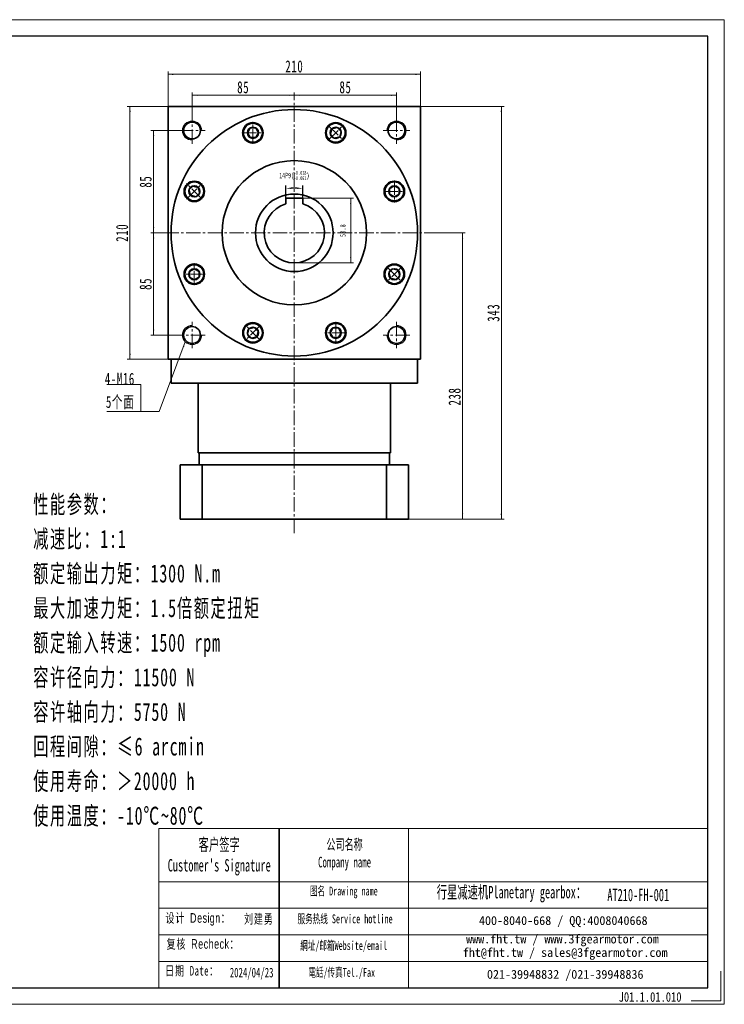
# Model space of a CAD drawing. Header units: millimetres. Extents: x 2149 to 3313, y 2126 to 2945.
# Tile 2 of 2: x 2727 to 3313, y 2126 to 2945. Entities that reach past the tile are written whole.
import ezdxf

# ---------------------------------------------------------------- set-up
doc = ezdxf.new("R2010")
doc.units = ezdxf.units.MM
doc.set_wipeout_variables(frame=1)
doc.header["$PDSIZE"] = -5
doc.linetypes.add('点画线', pattern=[18, 12, -2, 2, -2])
doc.layers.get('0').update_dxf_attribs({"lineweight": 35})
doc.layers.add('6文字层', color=3, linetype='Continuous')
for name, color, linetype, lineweight in [('7标注层', 4, 'Continuous', 18), ('SLD-0', 7, 'Continuous', 18), ('中心线层', 1, '点画线', 18), ('图框_外框线', 7, 'Continuous', 18), ('尺寸线层', 3, 'Continuous', 18), ('粗实线层', 7, 'Continuous', 35)]:
    doc.layers.add(name, color=color, linetype=linetype, lineweight=lineweight)
doc.styles.add('SLDTEXTSTYLE4', font='txt', dxfattribs={"width": 0.611111})
doc.styles.add('标准', font='txt', dxfattribs={"width": 0.667})
doc.styles.add('样式 1', font='txt', dxfattribs={"width": 0.8})
doc.dimstyles.new('a4-1-1.5', dxfattribs={"dimtxt": 4.5, "dimasz": 4.5, "dimexe": 2.25, "dimexo": 0, "dimgap": 0.75, "dimtad": 1, "dimdec": 3, "dimdsep": 46, "dimtxsty": '标准', "dimblk": '_CAXARROW', "dimcen": 0, "dimdle": 9, "dimazin": 2, "dimtfac": 0.707107, "dimtdec": 3, "dimtix": 1, "dimtmove": 2, "dimatfit": 3, "dimfxl": 0, "dimfrac": 2, "dimtolj": 1, "dimarcsym": 0})

# ---------------------------------------------------------------- blocks, each defined once
blk = doc.blocks.new('*X1')
at = {"layer": '尺寸线层', "linetype": 'Continuous'}
blk.add_hatch(color=0, dxfattribs=at).paths.add_polyline_path([(36.94, 58.02), (35.9, 53.6), (34.84, 54)], flags=0)
at = {"layer": '尺寸线层', "color": 0, "linetype": 'Continuous'}
blk.add_line((36.94, 58.02), (15.29, 0), dxfattribs=at)
at = {"layer": '尺寸线层', "color": 0}
for p, q in [((0, 22.42), (-28.41, 22.42)), ((0, 0), (0, 22.42)), ((0, 0), (-28.41, 0)), ((15.29, 0), (0, 0))]:
    blk.add_line(p, q, dxfattribs=at)
at = {"layer": '尺寸线层', "color": 0, "insert": (-5, 2), "char_height": 10, "width": 46.8126, "attachment_point": 9, "line_spacing_factor": 1.15057, "style": '标准'}
blk.add_mtext('\\T1.1;4-M16\\P5个面', dxfattribs=at)
blk = doc.blocks.new('*X2')
at = {"layer": '尺寸线层', "linetype": 'Continuous'}
for points in [[(2850.35, 2899.31), (2854.85, 2899.87), (2854.85, 2898.75)], [(3060.35, 2899.31), (3055.85, 2899.87), (3055.85, 2898.75)]]:
    blk.add_hatch(color=0, dxfattribs=at).paths.add_polyline_path(points, flags=0)
at = {"layer": '尺寸线层', "color": 0, "linetype": 'Continuous'}
for p, q in [((2850.35, 2872.56), (2850.35, 2901.56)), ((2850.35, 2899.31), (3060.35, 2899.31)), ((3060.35, 2872.56), (3060.35, 2901.56))]:
    blk.add_line(p, q, dxfattribs=at)
at = {"layer": '尺寸线层', "color": 0, "insert": (2955.35, 2905.85), "char_height": 10, "width": 27.0117, "attachment_point": 5, "line_spacing_factor": 1.15057, "style": '标准'}
blk.add_mtext('\\T1.1;210', dxfattribs=at)
blk = doc.blocks.new('_CAXARROW')
blk.add_hatch(color=0).paths.add_polyline_path([(0, 0), (-1, 0.125), (-1, -0.125)], flags=0)
blk = doc.blocks.new('*X3')
at = {"layer": '尺寸线层', "linetype": 'Continuous'}
for points in [[(2818.73, 2872.56), (2818.17, 2868.06), (2819.29, 2868.06)], [(2818.73, 2662.56), (2818.17, 2667.06), (2819.29, 2667.06)]]:
    blk.add_hatch(color=0, dxfattribs=at).paths.add_polyline_path(points, flags=0)
at = {"layer": '尺寸线层', "color": 0, "linetype": 'Continuous'}
for p, q in [((2850.35, 2872.56), (2816.48, 2872.56)), ((2818.73, 2662.56), (2818.73, 2872.56)), ((2850.35, 2662.56), (2816.48, 2662.56))]:
    blk.add_line(p, q, dxfattribs=at)
at = {"layer": '尺寸线层', "color": 0, "insert": (2812.18, 2767.56), "char_height": 10, "width": 27.0117, "attachment_point": 5, "rotation": 90, "line_spacing_factor": 1.15057, "style": '标准'}
blk.add_mtext('\\T1.1;210', dxfattribs=at)
blk = doc.blocks.new('*X4')
at = {"layer": '尺寸线层', "linetype": 'Continuous'}
for points in [[(2870.35, 2881.94), (2874.85, 2882.51), (2874.85, 2881.38)], [(2955.35, 2881.94), (2950.85, 2882.51), (2950.85, 2881.38)]]:
    blk.add_hatch(color=0, dxfattribs=at).paths.add_polyline_path(points, flags=0)
at = {"layer": '尺寸线层', "color": 0, "linetype": 'Continuous'}
for p, q in [((2870.35, 2863.56), (2870.35, 2884.19)), ((2870.35, 2881.94), (2955.35, 2881.94)), ((2955.35, 2880.67), (2955.35, 2884.19))]:
    blk.add_line(p, q, dxfattribs=at)
at = {"layer": '尺寸线层', "color": 0, "insert": (2912.85, 2888.49), "char_height": 10, "width": 20, "attachment_point": 5, "line_spacing_factor": 1.15057, "style": '标准'}
blk.add_mtext('\\T1.1;85', dxfattribs=at)
blk = doc.blocks.new('*X5')
at = {"layer": '尺寸线层', "linetype": 'Continuous'}
for points in [[(2955.35, 2881.94), (2959.85, 2882.51), (2959.85, 2881.38)], [(3040.35, 2881.94), (3035.85, 2882.51), (3035.85, 2881.38)]]:
    blk.add_hatch(color=0, dxfattribs=at).paths.add_polyline_path(points, flags=0)
at = {"layer": '尺寸线层', "color": 0, "linetype": 'Continuous'}
for p, q in [((2955.35, 2880.67), (2955.35, 2884.19)), ((2955.35, 2881.94), (3040.35, 2881.94)), ((3040.35, 2863.56), (3040.35, 2884.19))]:
    blk.add_line(p, q, dxfattribs=at)
at = {"layer": '尺寸线层', "color": 0, "insert": (2997.85, 2888.49), "char_height": 10, "width": 20, "attachment_point": 5, "line_spacing_factor": 1.15057, "style": '标准'}
blk.add_mtext('\\T1.1;85', dxfattribs=at)
blk = doc.blocks.new('*X6')
at = {"layer": '尺寸线层', "linetype": 'Continuous'}
for points in [[(2838.32, 2852.56), (2837.76, 2848.06), (2838.89, 2848.06)], [(2838.32, 2767.56), (2837.76, 2772.06), (2838.89, 2772.06)]]:
    blk.add_hatch(color=0, dxfattribs=at).paths.add_polyline_path(points, flags=0)
at = {"layer": '尺寸线层', "color": 0, "linetype": 'Continuous'}
for p, q in [((2859.35, 2852.56), (2836.07, 2852.56)), ((2838.32, 2767.56), (2838.32, 2852.56)), ((2847.35, 2767.56), (2836.07, 2767.56))]:
    blk.add_line(p, q, dxfattribs=at)
at = {"layer": '尺寸线层', "color": 0, "insert": (2831.78, 2810.06), "char_height": 10, "width": 20, "attachment_point": 5, "rotation": 90, "line_spacing_factor": 1.15057, "style": '标准'}
blk.add_mtext('\\T1.1;85', dxfattribs=at)
blk = doc.blocks.new('*X7')
at = {"layer": '尺寸线层', "linetype": 'Continuous'}
for points in [[(2838.32, 2767.56), (2838.89, 2763.06), (2837.76, 2763.06)], [(2838.32, 2682.56), (2838.89, 2687.06), (2837.76, 2687.06)]]:
    blk.add_hatch(color=0, dxfattribs=at).paths.add_polyline_path(points, flags=0)
at = {"layer": '尺寸线层', "color": 0, "linetype": 'Continuous'}
for p, q in [((2847.35, 2767.56), (2836.07, 2767.56)), ((2838.32, 2767.56), (2838.32, 2682.56)), ((2859.35, 2682.56), (2836.07, 2682.56))]:
    blk.add_line(p, q, dxfattribs=at)
at = {"layer": '尺寸线层', "color": 0, "insert": (2831.78, 2725.06), "char_height": 10, "width": 20, "attachment_point": 5, "rotation": 90, "line_spacing_factor": 1.15057, "style": '标准'}
blk.add_mtext('\\T1.1;85', dxfattribs=at)
blk = doc.blocks.new('*X8')
at = {"layer": '尺寸线层', "linetype": 'Continuous'}
for points in [[(3095.2, 2767.56), (3095.76, 2763.06), (3094.63, 2763.06)], [(3095.2, 2529.56), (3095.76, 2534.06), (3094.63, 2534.06)]]:
    blk.add_hatch(color=0, dxfattribs=at).paths.add_polyline_path(points, flags=0)
at = {"layer": '尺寸线层', "color": 0, "linetype": 'Continuous'}
for p, q in [((3063.35, 2767.56), (3097.45, 2767.56)), ((3095.2, 2767.56), (3095.2, 2529.56)), ((3050.35, 2529.56), (3097.45, 2529.56))]:
    blk.add_line(p, q, dxfattribs=at)
at = {"layer": '尺寸线层', "color": 0, "insert": (3088.65, 2631.4), "char_height": 10, "width": 26.3627, "attachment_point": 5, "rotation": 90, "line_spacing_factor": 1.15057, "style": '标准'}
blk.add_mtext('\\T1.1;238', dxfattribs=at)
blk = doc.blocks.new('*X9')
at = {"layer": '尺寸线层', "linetype": 'Continuous'}
for points in [[(3127.48, 2872.56), (3126.91, 2868.06), (3128.04, 2868.06)], [(3127.48, 2529.56), (3126.91, 2534.06), (3128.04, 2534.06)]]:
    blk.add_hatch(color=0, dxfattribs=at).paths.add_polyline_path(points, flags=0)
at = {"layer": '尺寸线层', "color": 0, "linetype": 'Continuous'}
for p, q in [((3060.35, 2872.56), (3129.73, 2872.56)), ((3127.48, 2529.56), (3127.48, 2872.56)), ((3050.35, 2529.56), (3129.73, 2529.56))]:
    blk.add_line(p, q, dxfattribs=at)
at = {"layer": '尺寸线层', "color": 0, "insert": (3120.93, 2701.06), "char_height": 10, "width": 26.0743, "attachment_point": 5, "rotation": 90, "line_spacing_factor": 1.15057, "style": '标准'}
blk.add_mtext('\\T1.1;343', dxfattribs=at)
blk = doc.blocks.new('*X10')
at = {"layer": '中心线层', "linetype": '点画线', "lineweight": 18}
for p, q in [((0, -9.12), (0, 9.12)), ((-9.12, 0), (9.12, 0))]:
    blk.add_line(p, q, dxfattribs=at)
at = {"layer": '粗实线层'}
for p, q in [((-4.62, 0), (-2.31, 4)), ((-4.62, 0), (-2.31, -4)), ((-2.31, 4), (2.31, 4)), ((4.62, 0), (2.31, 4)), ((4.62, 0), (2.31, 4)), ((4.62, 0), (2.31, -4)), ((-2.31, -4), (2.31, -4))]:
    blk.add_line(p, q, dxfattribs=at)
blk.add_circle((0, 0), 4.62, dxfattribs=at)
for start, end in [(0, 180), (180, 360)]:
    blk.add_arc((0, 0), 7.87, start, end, dxfattribs=at)
blk = doc.blocks.new('*X33')
at = {"layer": 'Defpoints', "color": 0}
for p in [(2948.35, 2804.58), (2948.35, 2796.36), (2962.35, 2796.36)]:
    blk.add_point(p, dxfattribs=at)
at = {"layer": '尺寸线层', "color": 0, "lineweight": -2}
for p, q in [((2948.35, 2796.36), (2948.35, 2806.83)), ((2957.85, 2804.58), (2952.85, 2804.58)), ((2962.35, 2796.36), (2962.35, 2806.83))]:
    blk.add_line(p, q, dxfattribs=at)
at = {"layer": '尺寸线层', "color": 0, "lineweight": -2, "xscale": 4.5, "yscale": 4.5, "zscale": 4.5, "rotation": 180}
blk.add_blockref('_CAXARROW', (2948.35, 2804.58), dxfattribs=at)
at = {"layer": '尺寸线层', "color": 0, "lineweight": -2, "xscale": 4.5, "yscale": 4.5, "zscale": 4.5}
blk.add_blockref('_CAXARROW', (2962.35, 2804.58), dxfattribs=at)
at = {"layer": '尺寸线层', "color": 0, "insert": (2955.35, 2815.2), "char_height": 4.5, "attachment_point": 5, "style": '标准'}
blk.add_mtext('\\A1;{\\A1;\\A1;14P9({\\H0.707107x;\\S-0.018^ -0.061;})}', dxfattribs=at)
blk = doc.blocks.new('*X35')
at = {"layer": '尺寸线层', "linetype": 'Continuous'}
for points in [[(3002.28, 2796.36), (3002.84, 2791.86), (3001.72, 2791.86)], [(3002.28, 2742.56), (3002.84, 2747.06), (3001.72, 2747.06)]]:
    blk.add_hatch(color=0, dxfattribs=at).paths.add_polyline_path(points, flags=0)
at = {"layer": '尺寸线层', "color": 0, "linetype": 'Continuous'}
for p, q in [((2962.35, 2796.36), (3004.53, 2796.36)), ((3002.28, 2796.36), (3002.28, 2742.56)), ((2955.35, 2742.56), (3004.53, 2742.56))]:
    blk.add_line(p, q, dxfattribs=at)
at = {"layer": '尺寸线层', "color": 0, "insert": (2995.73, 2769.46), "char_height": 4.5, "width": 16.3346, "attachment_point": 5, "rotation": 90, "line_spacing_factor": 1.15057, "style": '标准'}
blk.add_mtext('\\T1.1;53.8', dxfattribs=at)

msp = doc.modelspace()

# ---------------------------------------------------------------- linework, layer by layer
msp.add_line((2942.661, 2272.2013), (2942.661, 2139.876))
at = {"layer": '7标注层', "color": 0}
msp.add_line((2842.8422, 2272.2013), (2842.8422, 2139.8986), dxfattribs=at)
at = {"layer": '中心线层', "lineweight": 0}
msp.add_line((2955.3515, 2517.718), (2955.3515, 2880.6651), dxfattribs=at)
at = {"layer": '中心线层'}
for p, q in [((2870.3515, 2841.5564), (2870.3515, 2863.5564)), ((3040.3515, 2863.5564), (3040.3515, 2841.5564)), ((2859.3515, 2852.5564), (2881.3515, 2852.5564)), ((3029.3515, 2852.5564), (3051.3515, 2852.5564)), ((2847.3515, 2767.5564), (3063.3515, 2767.5564)), ((2870.3515, 2671.5564), (2870.3515, 2693.5564)), ((3040.3515, 2693.5564), (3040.3515, 2671.5564)), ((2881.3515, 2682.5564), (2859.3515, 2682.5564)), ((3051.3515, 2682.5564), (3029.3515, 2682.5564))]:
    msp.add_line(p, q, dxfattribs=at)
at = {"layer": '图框_外框线'}
for p, q in [((2842.8422, 2272.2013), (2942.661, 2272.2013)), ((2942.661, 2272.2013), (2942.661, 2139.8986)), ((2942.661, 2272.2013), (3299.0426, 2272.2013)), ((3050.2089, 2272.2013), (3050.2089, 2139.8986)), ((2842.8422, 2228.0518), (2942.661, 2228.0518)), ((2942.661, 2228.0518), (3299.0426, 2228.0518)), ((2842.8422, 2205.977), (3299.0426, 2205.977)), ((2842.8422, 2183.9023), (3299.0426, 2183.9023)), ((2842.8422, 2161.8275), (3299.0426, 2161.8275))]:
    msp.add_line(p, q, dxfattribs=at)
at = {"layer": '图框_外框线', "color": 3}
msp.add_lwpolyline([(3310.0677, 2153.6801), (3310.0677, 2128.8735), (3285.2611, 2128.8735)], dxfattribs=at)
at = {"layer": '粗实线层'}
for p, q in [((2850.3515, 2662.5564), (2850.3515, 2872.5564)), ((2850.3515, 2872.5564), (3060.3515, 2872.5564)), ((3060.3515, 2662.5564), (3060.3515, 2872.5564)), ((2962.3515, 2796.3564), (2948.3515, 2796.3564)), ((2948.3515, 2796.3564), (2948.3515, 2791.5564)), ((2962.3515, 2796.3564), (2962.3515, 2791.5564)), ((3060.3515, 2662.5564), (2850.3515, 2662.5564)), ((2852.8515, 2662.5564), (2852.8515, 2642.5564)), ((3057.8515, 2642.5564), (3057.8515, 2662.5564)), ((3057.8515, 2662.5564), (3057.8515, 2642.5564)), ((2852.8515, 2642.5564), (3057.8515, 2642.5564)), ((2875.3515, 2584.5564), (2875.3515, 2642.5564)), ((3035.3515, 2584.5564), (3035.3515, 2642.5564)), ((3035.3515, 2584.5564), (3035.3515, 2642.5564)), ((2875.3515, 2584.5564), (3035.3515, 2584.5564)), ((2876.3515, 2574.5564), (2876.3515, 2584.5564)), ((3034.3515, 2584.5564), (3034.3515, 2574.5564)), ((3034.3515, 2574.5564), (3034.3515, 2584.5564)), ((3050.3515, 2574.5564), (2860.3515, 2574.5564)), ((2860.3515, 2529.5564), (2860.3515, 2574.5564)), ((2876.3515, 2574.5564), (2865.3515, 2574.5564)), ((2878.7624, 2529.5564), (2878.7624, 2574.5564)), ((3031.9406, 2529.5564), (3031.9406, 2574.5564)), ((3050.3515, 2529.5564), (3050.3515, 2574.5564)), ((2860.3515, 2529.5564), (3050.3515, 2529.5564))]:
    msp.add_line(p, q, dxfattribs=at)
for centre, radius in [((2955.3515, 2767.5564), 102.5), ((2870.3515, 2852.5564), 7), ((2920.91, 2850.7056), 8.5), ((2989.793, 2850.7056), 8.5), ((3040.3515, 2852.5564), 7), ((2955.3515, 2767.5564), 60), ((2872.2024, 2801.9979), 8.5), ((3038.5007, 2801.9979), 8.5), ((2955.3515, 2767.5564), 32.25), ((2872.2024, 2733.1149), 8.5), ((3038.5007, 2733.1149), 8.5), ((2870.3515, 2682.5564), 7), ((2920.91, 2684.4073), 8.5), ((2989.793, 2684.4073), 8.5), ((3040.3515, 2682.5564), 7)]:
    msp.add_circle(centre, radius, dxfattribs=at)
at = {"layer": '粗实线层', "lineweight": 18}
for centre, start, end in [((2870.3515, 2852.5564), 0, 270), ((3040.3515, 2852.5564), 270, 180), ((2870.3515, 2682.5564), 90, 0), ((3040.3515, 2682.5564), 180, 90)]:
    msp.add_arc(centre, 8, start, end, dxfattribs=at)
at = {"layer": '粗实线层'}
msp.add_arc((2955.3515, 2767.5564), 25, 106.2602047, 73.7397953, dxfattribs=at)

# ---------------------------------------------------------------- block references
at = {"layer": '尺寸线层'}
msp.add_blockref('*X1', (2827.753, 2618.8834), dxfattribs=at)
at = {"layer": '粗实线层', "rotation": 315.0000000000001}
msp.add_blockref('*X10', (2989.793, 2850.7056), dxfattribs=at)

# ---------------------------------------------------------------- texts
at = {"layer": '6文字层', "insert": (3225.0012, 2136.2393), "char_height": 8, "width": 43.304423, "attachment_point": 1, "style": '样式 1'}
msp.add_mtext('J01.1.01.010', dxfattribs=at)
at = {"layer": 'SLD-0', "color": 1, "attachment_point": 2}
for s, insert, char_height, width, style in [("{\\fSimSun|b1|i0|c134|p2;客户签字\\PCustomer's Signature}", (2892.9236, 2264.0335), 10.301549, 128.152334, 'SLDTEXTSTYLE4'), ('{\\fSimSun|b1|i0|c134|p2;公司名称\\PCompany name}', (2997.117, 2263.4866), 8.829899, 114.319626, 'SLDTEXTSTYLE4'), ('{\\fSimSun|b1|i0|c134|p2;图名 Drawing name}', (2996.5135, 2223.9826), 7.358249, 94.102329, 'SLDTEXTSTYLE4'), ('{\\fSimSun|b1|i0|c134|p2;  \\H1.1667x;行星减速机Planetary gearbox\\fSimSun|b0|i0|c134|p2;：}', (3132.1674, 2224.5502), 8.829899, 138.873478, 'SLDTEXTSTYLE4'), ('AT210-FH-001', (3241.257, 2222.2058), 10.301549, 74.969318, 'SLDTEXTSTYLE4'), ('{\\fSimSun|b0|i0|c134|p2;\\T1.1;设计 \\fArial|b0|i0|c0|p34;Design\\fSimSun|b0|i0|c134|p2;：}', (2875.2845, 2201.9137), 8, 109.020463, '标准'), ('{\\fSimSun|b0|i0|c134|p2;\\T1.1;刘建勇}', (2925.8967, 2201.1327), 8, 31.971711, '标准'), ('{\\fSimSun|b1|i0|c134|p2;服务热线 Service hotline}', (2997.5569, 2200.8447), 7.358249, 104.839035, 'SLDTEXTSTYLE4'), ('{\\fSimSun|b0|i0|c134|p2;\\T1.1;复核 \\fArial|b0|i0|c0|p34;Recheck\\fSimSun|b0|i0|c134|p2;：}', (2879.3842, 2180.3195), 8, 120.356267, '标准'), ('{\\fSimSun|b1|i0|c134|p2;網址/邮箱Website/email}', (2996.4112, 2178.6755), 7.358249, 109.127567, 'SLDTEXTSTYLE4'), ('{\\T1.1;日期 Date：}', (2870.3146, 2158.0027), 8, 124.172651, '标准'), ('2024/04/23', (2919.8776, 2156.5198), 8, 31.971711, '标准'), ('{\\fSimSun|b1|i0|c134|p2;電話/传真Tel./Fax}', (2994.7626, 2156.3334), 7.358249, 110.440052, 'SLDTEXTSTYLE4')]:
    msp.add_mtext(s, dxfattribs=dict(at, insert=insert, char_height=char_height, width=width, style=style))
at = {"layer": 'SLD-0', "color": 1, "char_height": 7.358249, "attachment_point": 2}
for s, insert, width in [('{\\fSimSun|b1|i0|c134|p2;400-8040-668 / QQ:4008040668}', (3178.9406, 2199.4388), 214.238443), ('{\\fSimSun|b1|i0|c134|p2;www.fht.tw / www.3fgearmotor.com }', (3178.2621, 2184.1125), 214.479617), ('{\\fSimSun|b1|i0|c134|p2;fht@fht.tw / sales@3fgearmotor.com }', (3180.5046, 2172.9078), 214.479617), ('{\\fSimSun|b1|i0|c134|p2;021-39948832 /021-39948836 }', (3180.5815, 2154.7246), 163.771412)]:
    msp.add_mtext(s, dxfattribs=dict(at, insert=insert, width=width))
at = {"layer": '尺寸线层', "insert": (2738.2545, 2549.3934), "char_height": 11.907, "width": 230.0083, "attachment_point": 1, "line_spacing_factor": 1.15057, "style": '标准'}
msp.add_mtext('{\\H1.25976x;\\W0.97451x;\\T1.10000;性能参数：}\\P{\\H1.25976x;\\W0.97451x;\\T1.10000;减速比：1:1}\\P{\\H1.25976x;\\W0.97451x;\\T1.10000;额定输出力矩：1300 N.m}\\P{\\H1.25976x;\\W0.97451x;\\T1.10000;最大加速力矩：1.5倍额定扭矩}\\P{\\H1.25976x;\\W0.97451x;\\T1.10000;额定输入转速：1500 rpm}\\P{\\H1.25976x;\\W0.97451x;\\T1.10000;容许径向力：11500 N}\\P{\\H1.25976x;\\W0.97451x;\\T1.10000;容许轴向力：5750 N}\\P{\\H1.25976x;\\W0.97451x;\\T1.10000;回程间隙：≤6 arcmin}\\P{\\H1.25976x;\\W0.97451x;\\T1.10000;使用寿命：＞20000 h}\\P{\\H1.25976x;\\W0.97451x;\\T1.10000;使用温度：-10℃~80℃}', dxfattribs=at)

# ---------------------------------------------------------------- dimensions: what is measured, and where the dimension line sits
at = {"layer": '尺寸线层'}
for base, p1, p2, picture, middle in [((3060.3515, 2899.3079), (2850.3515, 2872.5564), (3060.3515, 2872.5564), '*X2', (2955.3515, 2905.8544)), ((2955.3515, 2881.9425), (2870.3515, 2863.5564), (2955.3515, 2880.6651), '*X4', (2912.8515, 2888.489)), ((3040.3515, 2881.9425), (2955.3515, 2880.6651), (3040.3515, 2863.5564), '*X5', (2997.8515, 2888.489))]:
    dim = msp.add_linear_dim(base=base, p1=p1, p2=p2, dimstyle='a4-1-1.5', override={"dimtxt": 10, "dimsah": 1, "dimtfill": 1, "dimtzin": 8}, dxfattribs=at)
    dim.commit()
    dim.dimension.update_dxf_attribs({"geometry": picture, "text_midpoint": middle, "dimtype": 160})
for base, p1, p2, angle, override, picture, middle in [((2818.7296, 2872.5564), (2850.3515, 2662.5564), (2850.3515, 2872.5564), 90, {"dimtxt": 10, "dimsah": 1, "dimtfill": 1, "dimtzin": 8}, '*X3', (2812.1831, 2767.5564)), ((3127.4773, 2872.5564), (3050.3515, 2529.5564), (3060.3515, 2872.5564), 90, {"dimtxt": 10, "dimsah": 1, "dimtfill": 1, "dimtzin": 8}, '*X9', (3120.9308, 2701.0564)), ((2838.324, 2852.5564), (2847.3515, 2767.5564), (2859.3515, 2852.5564), 90, {"dimtxt": 10, "dimsah": 1, "dimtfill": 1, "dimtzin": 8}, '*X6', (2831.7775, 2810.0564)), ((3002.2798, 2742.5564), (2962.3515, 2796.3564), (2955.3515, 2742.5564), 270, {"dimsah": 1, "dimtfill": 1, "dimtzin": 8}, '*X35', (2995.7334, 2769.4564)), ((2838.324, 2682.5564), (2847.3515, 2767.5564), (2859.3515, 2682.5564), 270, {"dimtxt": 10, "dimsah": 1, "dimtfill": 1, "dimtzin": 8}, '*X7', (2831.7775, 2725.0564)), ((3095.1958, 2529.5564), (3063.3515, 2767.5564), (3050.3515, 2529.5564), 270, {"dimtxt": 10, "dimsah": 1, "dimtfill": 1, "dimtzin": 8}, '*X8', (3088.6493, 2631.404))]:
    dim = msp.add_linear_dim(base=base, p1=p1, p2=p2, angle=angle, dimstyle='a4-1-1.5', override=override, dxfattribs=at)
    dim.commit()
    dim.dimension.update_dxf_attribs({"geometry": picture, "text_midpoint": middle, "dimtype": 160})
dim = msp.add_linear_dim(base=(2948.3515, 2804.5758), p1=(2962.3515, 2796.3564), p2=(2948.3515, 2796.3564), text='{\\A1;\\A1;14P9({\\H0.707107x;\\S-0.018^ -0.061;})}', dimstyle='a4-1-1.5', override={"dimsah": 1, "dimtp": -0.018, "dimtm": 0.061, "dimtdec": 3, "dimtfill": 1, "dimtzin": 8}, dxfattribs=at)
dim.commit()
dim.dimension.update_dxf_attribs({"geometry": '*X33', "text_midpoint": (2955.3515, 2815.1993), "dimtype": 160})

# ---------------------------------------------------------------- next in the draw order: wipeouts: each hides what was drawn before it
for points in [[(2928.775, 2850.7056), (2928.6825, 2851.9082), (2928.6825, 2851.9082), (2928.036, 2854.034), (2926.8207, 2855.8942), (2925.1338, 2857.3402), (2923.1097, 2858.2567), (2920.91, 2858.5706), (2920.91, 2858.5706), (2920.91, 2858.5706), (2918.7104, 2858.2567), (2916.6863, 2857.3402), (2914.9993, 2855.8942), (2913.784, 2854.034), (2913.1375, 2851.9082), (2913.1375, 2851.9082), (2913.045, 2850.7056), (2913.045, 2850.7056), (2913.045, 2850.7056), (2913.313, 2848.67), (2914.0987, 2846.7731), (2915.3486, 2845.1442), (2916.9775, 2843.8943), (2918.8744, 2843.1086), (2920.91, 2842.8406), (2920.91, 2842.8406), (2920.91, 2842.8406), (2923.3404, 2843.2255), (2925.5329, 2844.3427), (2927.2729, 2846.0826), (2928.3901, 2848.2752)], [(2877.7638, 2807.5593), (2876.8479, 2808.3443), (2876.8479, 2808.3443), (2874.8876, 2809.3903), (2872.713, 2809.8463), (2870.4976, 2809.6759), (2868.4183, 2808.8928), (2866.641, 2807.5593), (2866.641, 2807.5593), (2866.641, 2807.5593), (2865.3075, 2805.782), (2864.5243, 2803.7027), (2864.354, 2801.4873), (2864.81, 2799.3127), (2865.856, 2797.3523), (2865.856, 2797.3523), (2866.641, 2796.4365), (2866.641, 2796.4365), (2866.641, 2796.4365), (2868.2699, 2795.1866), (2870.1667, 2794.4009), (2872.2024, 2794.1329), (2874.238, 2794.4009), (2876.1349, 2795.1866), (2877.7638, 2796.4365), (2877.7638, 2796.4365), (2877.7638, 2796.4365), (2879.2101, 2798.4273), (2879.9705, 2800.7676), (2879.9705, 2803.2283), (2879.2101, 2805.5686)], [(3038.5007, 2794.1329), (3039.7033, 2794.2254), (3039.7033, 2794.2254), (3041.8291, 2794.8719), (3043.6893, 2796.0872), (3045.1353, 2797.7742), (3046.0518, 2799.7983), (3046.3657, 2801.9979), (3046.3657, 2801.9979), (3046.3657, 2801.9979), (3046.0518, 2804.1976), (3045.1353, 2806.2217), (3043.6893, 2807.9087), (3041.8291, 2809.1239), (3039.7033, 2809.7704), (3039.7033, 2809.7704), (3038.5007, 2809.8629), (3038.5007, 2809.8629), (3038.5007, 2809.8629), (3036.4651, 2809.5949), (3034.5682, 2808.8092), (3032.9393, 2807.5593), (3031.6894, 2805.9304), (3030.9037, 2804.0335), (3030.6357, 2801.9979), (3030.6357, 2801.9979), (3030.6357, 2801.9979), (3031.0206, 2799.5675), (3032.1378, 2797.375), (3033.8777, 2795.635), (3036.0703, 2794.5179)], [(2872.2024, 2740.9799), (2870.9997, 2740.8874), (2870.9997, 2740.8874), (2868.8739, 2740.2409), (2867.0138, 2739.0256), (2865.5677, 2737.3386), (2864.6512, 2735.3146), (2864.3374, 2733.1149), (2864.3374, 2733.1149), (2864.3374, 2733.1149), (2864.6512, 2730.9153), (2865.5677, 2728.8912), (2867.0138, 2727.2042), (2868.8739, 2725.9889), (2870.9997, 2725.3424), (2870.9997, 2725.3424), (2872.2024, 2725.2499), (2872.2024, 2725.2499), (2872.2024, 2725.2499), (2874.238, 2725.5179), (2876.1349, 2726.3036), (2877.7638, 2727.5535), (2879.0136, 2729.1824), (2879.7994, 2731.0793), (2880.0674, 2733.1149), (2880.0674, 2733.1149), (2880.0674, 2733.1149), (2879.6824, 2735.5453), (2878.5653, 2737.7378), (2876.8253, 2739.4778), (2874.6328, 2740.595)], [(3032.9393, 2727.5535), (3033.8551, 2726.7685), (3033.8551, 2726.7685), (3035.8154, 2725.7225), (3037.99, 2725.2665), (3040.2054, 2725.4369), (3042.2848, 2726.2201), (3044.0621, 2727.5535), (3044.0621, 2727.5535), (3044.0621, 2727.5535), (3045.3955, 2729.3308), (3046.1787, 2731.4102), (3046.3491, 2733.6255), (3045.8931, 2735.8002), (3044.8471, 2737.7605), (3044.8471, 2737.7605), (3044.0621, 2738.6763), (3044.0621, 2738.6763), (3044.0621, 2738.6763), (3042.4332, 2739.9262), (3040.5363, 2740.7119), (3038.5007, 2740.9799), (3036.4651, 2740.7119), (3034.5682, 2739.9262), (3032.9393, 2738.6763), (3032.9393, 2738.6763), (3032.9393, 2738.6763), (3031.4929, 2736.6855), (3030.7325, 2734.3453), (3030.7325, 2731.8845), (3031.4929, 2729.5443)], [(2915.3486, 2689.9687), (2914.5636, 2689.0528), (2914.5636, 2689.0528), (2913.5176, 2687.0925), (2913.0616, 2684.9179), (2913.232, 2682.7025), (2914.0152, 2680.6232), (2915.3486, 2678.8459), (2915.3486, 2678.8459), (2915.3486, 2678.8459), (2917.1259, 2677.5124), (2919.2053, 2676.7292), (2921.4206, 2676.5588), (2923.5953, 2677.0149), (2925.5556, 2678.0609), (2925.5556, 2678.0609), (2926.4714, 2678.8459), (2926.4714, 2678.8459), (2926.4714, 2678.8459), (2927.7213, 2680.4748), (2928.507, 2682.3716), (2928.775, 2684.4073), (2928.507, 2686.4429), (2927.7213, 2688.3398), (2926.4714, 2689.9687), (2926.4714, 2689.9687), (2926.4714, 2689.9687), (2924.4806, 2691.415), (2922.1404, 2692.1754), (2919.6797, 2692.1754), (2917.3394, 2691.415)], [(2981.928, 2684.4073), (2982.0205, 2683.2046), (2982.0205, 2683.2046), (2982.667, 2681.0788), (2983.8823, 2679.2187), (2985.5693, 2677.7726), (2987.5934, 2676.8561), (2989.793, 2676.5423), (2989.793, 2676.5423), (2989.793, 2676.5423), (2991.9927, 2676.8561), (2994.0168, 2677.7726), (2995.7038, 2679.2187), (2996.919, 2681.0788), (2997.5655, 2683.2046), (2997.5655, 2683.2046), (2997.658, 2684.4073), (2997.658, 2684.4073), (2997.658, 2684.4073), (2997.39, 2686.4429), (2996.6043, 2688.3398), (2995.3544, 2689.9687), (2993.7255, 2691.2185), (2991.8286, 2692.0043), (2989.793, 2692.2723), (2989.793, 2692.2723), (2989.793, 2692.2723), (2987.3626, 2691.8873), (2985.1701, 2690.7702), (2983.4301, 2689.0302), (2982.313, 2686.8377)]]:
    msp.add_wipeout(points).dxf.layer = '粗实线层'

# ---------------------------------------------------------------- next in the draw order: linework, layer by layer
at = {"layer": '图框_外框线', "color": 3}
msp.add_lwpolyline([(2155.1802, 2126.1172), (3312.824, 2126.1172), (3312.824, 2944.7367), (2155.1802, 2944.7367)], close=True, dxfattribs=at)
at = {"layer": '图框_外框线', "color": 3, "lineweight": 25}
msp.add_lwpolyline([(2224.0875, 2139.8986), (3299.0426, 2139.8986), (3299.0426, 2930.9553), (2224.0875, 2930.9553)], close=True, dxfattribs=at)

# ---------------------------------------------------------------- next in the draw order: block references
at = {"layer": '粗实线层'}
msp.add_blockref('*X10', (2920.91, 2850.7056), dxfattribs=at)
for p, rotation in [((2872.2024, 2801.9979), 45.00000000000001), ((3038.5007, 2801.9979), 270), ((3038.5007, 2733.1149), 225.0000000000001), ((2872.2024, 2733.1149), 90), ((2920.91, 2684.4073), 135.0000000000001), ((2989.793, 2684.4073), 180)]:
    msp.add_blockref('*X10', p, dxfattribs=dict(at, rotation=rotation))

doc.saveas('drawing.dxf')
